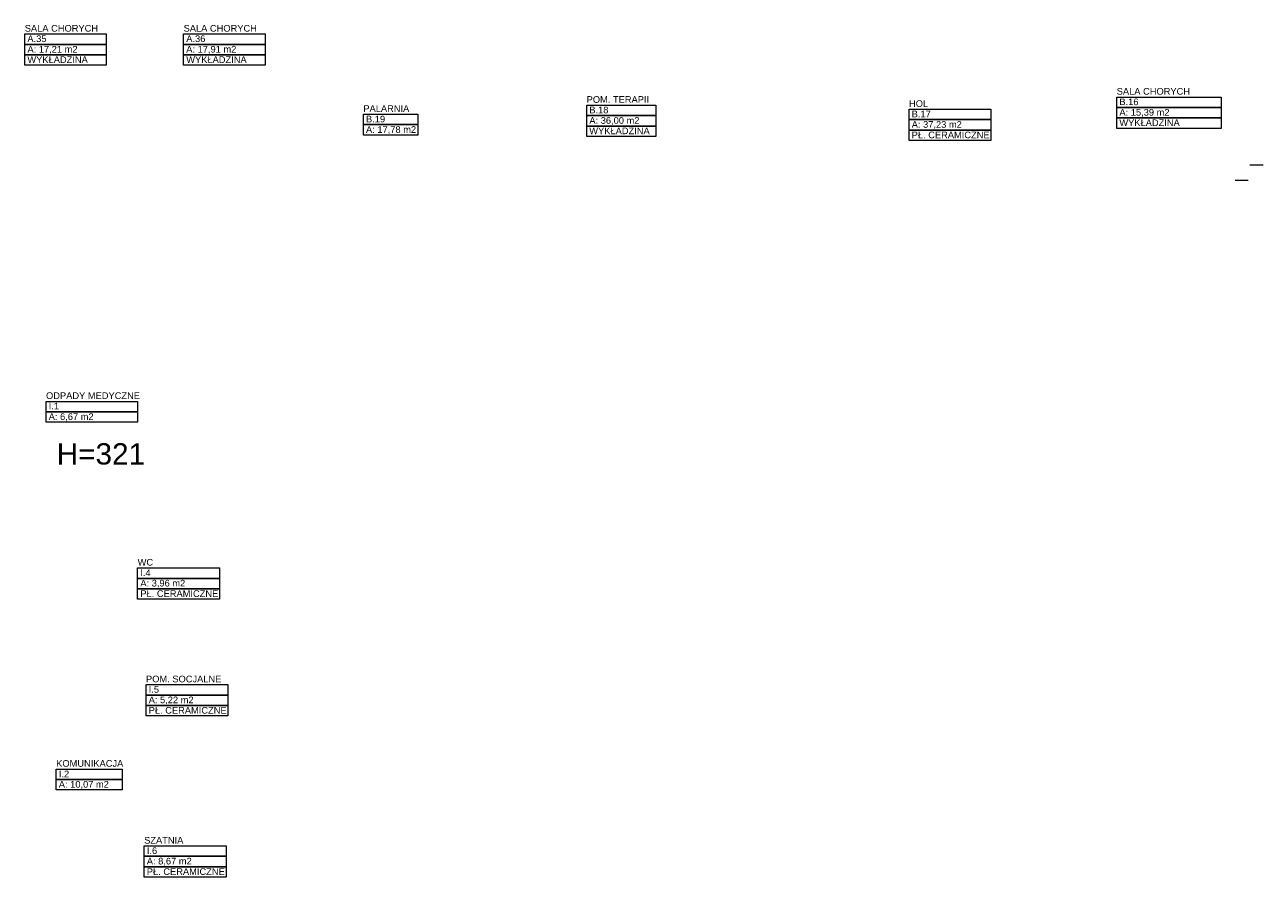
# Model space of a CAD drawing. Header units: millimetres. Extents: x 12683 to 90307, y 30842 to 62253.
# Tile 9 of 152: x 14795 to 17122, y 39833 to 41436. Entities that reach past the tile are written whole.
import ezdxf
from ezdxf.enums import TextEntityAlignment as Align

# ---------------------------------------------------------------- set-up
doc = ezdxf.new("R2010")
doc.units = ezdxf.units.MM
doc.header["$LTSCALE"] = 0.6
doc.layers.add('zzz_podklady_opisy', color=252, linetype='Continuous', lineweight=15)
doc.layers.add('zzzz_mapa', color=252, linetype='Continuous', lineweight=15)
doc.styles.add('GENERATED_STYLE_1', font='ARIAL.TTF')

# ---------------------------------------------------------------- blocks, each defined once
blk = doc.blocks.new('SALA CHORYCH    _A.35_40_2', base_point=(209457, -40843))
at = {"layer": 'zzzz_mapa', "linetype": 'Continuous'}
for p, q in [((208692, -40647), (210222, -40647)), ((208692, -40843), (208692, -40647)), ((210222, -40647), (210222, -40843)), ((210222, -40843), (208692, -40843)), ((208692, -40843), (210222, -40843)), ((208692, -41040), (208692, -40843)), ((210222, -40843), (210222, -41040)), ((210222, -41040), (208692, -41040)), ((208692, -41040), (210222, -41040)), ((208692, -41236), (208692, -41040)), ((210222, -41040), (210222, -41236)), ((210222, -41236), (208692, -41236))]:
    blk.add_line(p, q, dxfattribs=at)
at = {"linetype": 'Continuous', "flags": 1}
for tag in ['ROOM_AREA', 'ROOM_PERIM', 'ROOM_WALLS_SURF', 'ROOM_DOORS_SURF', 'ROOM_WINDS_SURF', 'ROOM_BASELEV', 'ROOM_HEIGHT', 'ROOM_NET_AREA', 'ROOM_REDUCED_AREA', 'ROOM_CALC_AREA', 'ROOM_VOLUME']:
    blk.add_attdef(tag, text='', height=2000, dxfattribs=at).set_placement((209457, -41877), align=Align.BOTTOM_LEFT)
at = {"layer": 'zzzz_mapa', "linetype": 'Continuous', "insert": (208742, -40872), "char_height": 125, "attachment_point": 1, "style": 'GENERATED_STYLE_1'}
blk.add_mtext('{A: 17,21 m2}', dxfattribs=at)
at = {"layer": 'zzzz_mapa', "style": 'GENERATED_STYLE_1'}
for tag, p in [('ROOM_NAME', (208692, -40641)), ('ROOM_NUMBER', (208742, -40838)), ('basec', (208742, -41230))]:
    blk.add_attdef(tag, text='', height=125, dxfattribs=at).set_placement(p, align=Align.BOTTOM_LEFT)
blk = doc.blocks.new('SALA CHORYCH    _A.36_41_2', base_point=(212442, -40843))
at = {"layer": 'zzzz_mapa', "linetype": 'Continuous'}
for p, q in [((211677, -40647), (213207, -40647)), ((211677, -40843), (211677, -40647)), ((213207, -40647), (213207, -40843)), ((213207, -40843), (211677, -40843)), ((211677, -40843), (213207, -40843)), ((211677, -41040), (211677, -40843)), ((213207, -40843), (213207, -41040)), ((213207, -41040), (211677, -41040)), ((211677, -41040), (213207, -41040)), ((211677, -41236), (211677, -41040)), ((213207, -41040), (213207, -41236)), ((213207, -41236), (211677, -41236))]:
    blk.add_line(p, q, dxfattribs=at)
at = {"linetype": 'Continuous', "flags": 1}
for tag in ['ROOM_AREA', 'ROOM_PERIM', 'ROOM_WALLS_SURF', 'ROOM_DOORS_SURF', 'ROOM_WINDS_SURF', 'ROOM_BASELEV', 'ROOM_HEIGHT', 'ROOM_NET_AREA', 'ROOM_REDUCED_AREA', 'ROOM_CALC_AREA', 'ROOM_VOLUME']:
    blk.add_attdef(tag, text='', height=2000, dxfattribs=at).set_placement((212442, -41877), align=Align.BOTTOM_LEFT)
at = {"layer": 'zzzz_mapa', "linetype": 'Continuous', "insert": (211727, -40872), "char_height": 125, "attachment_point": 1, "style": 'GENERATED_STYLE_1'}
blk.add_mtext('{A: 17,91 m2}', dxfattribs=at)
at = {"layer": 'zzzz_mapa', "style": 'GENERATED_STYLE_1'}
for tag, p in [('ROOM_NAME', (211677, -40641)), ('ROOM_NUMBER', (211727, -40838)), ('basec', (211727, -41230))]:
    blk.add_attdef(tag, text='', height=125, dxfattribs=at).set_placement(p, align=Align.BOTTOM_LEFT)
blk = doc.blocks.new('SALA CHORYCH             _B.16_59_2', base_point=(230193, -42029))
at = {"layer": 'zzzz_mapa', "linetype": 'Continuous'}
for p, q in [((229212, -41833), (231174, -41833)), ((229212, -42029), (229212, -41833)), ((231174, -41833), (231174, -42029)), ((231174, -42029), (229212, -42029)), ((229212, -42029), (231174, -42029)), ((229212, -42226), (229212, -42029)), ((231174, -42029), (231174, -42226)), ((231174, -42226), (229212, -42226)), ((229212, -42226), (231174, -42226)), ((229212, -42422), (229212, -42226)), ((231174, -42226), (231174, -42422)), ((231174, -42422), (229212, -42422))]:
    blk.add_line(p, q, dxfattribs=at)
at = {"linetype": 'Continuous', "flags": 1}
for tag in ['ROOM_AREA', 'ROOM_PERIM', 'ROOM_WALLS_SURF', 'ROOM_DOORS_SURF', 'ROOM_WINDS_SURF', 'ROOM_BASELEV', 'ROOM_HEIGHT', 'ROOM_NET_AREA', 'ROOM_REDUCED_AREA', 'ROOM_CALC_AREA', 'ROOM_VOLUME']:
    blk.add_attdef(tag, text='', height=2000, dxfattribs=at).set_placement((230193, -43062), align=Align.BOTTOM_LEFT)
at = {"layer": 'zzzz_mapa', "linetype": 'Continuous', "insert": (229262, -42058), "char_height": 125, "attachment_point": 1, "style": 'GENERATED_STYLE_1'}
blk.add_mtext('{A: 15,39 m2}', dxfattribs=at)
at = {"layer": 'zzzz_mapa', "style": 'GENERATED_STYLE_1'}
for tag, p in [('ROOM_NAME', (229212, -41827)), ('ROOM_NUMBER', (229262, -42023)), ('basec', (229262, -42416))]:
    blk.add_attdef(tag, text='', height=125, dxfattribs=at).set_placement(p, align=Align.BOTTOM_LEFT)
blk = doc.blocks.new('HOL           _B.17_60_2', base_point=(226077, -42259))
at = {"layer": 'zzzz_mapa', "linetype": 'Continuous'}
for p, q in [((225309, -42062), (226846, -42062)), ((225309, -42259), (225309, -42062)), ((226846, -42062), (226846, -42259)), ((226846, -42259), (225309, -42259)), ((225309, -42259), (226846, -42259)), ((225309, -42455), (225309, -42259)), ((226846, -42259), (226846, -42455)), ((226846, -42455), (225309, -42455)), ((225309, -42455), (226846, -42455)), ((225309, -42652), (225309, -42455)), ((226846, -42455), (226846, -42652)), ((226846, -42652), (225309, -42652))]:
    blk.add_line(p, q, dxfattribs=at)
at = {"linetype": 'Continuous', "flags": 1}
for tag in ['ROOM_AREA', 'ROOM_PERIM', 'ROOM_WALLS_SURF', 'ROOM_DOORS_SURF', 'ROOM_WINDS_SURF', 'ROOM_BASELEV', 'ROOM_HEIGHT', 'ROOM_NET_AREA', 'ROOM_REDUCED_AREA', 'ROOM_CALC_AREA', 'ROOM_VOLUME']:
    blk.add_attdef(tag, text='', height=2000, dxfattribs=at).set_placement((226077, -43292), align=Align.BOTTOM_LEFT)
at = {"layer": 'zzzz_mapa', "linetype": 'Continuous', "insert": (225359, -42287), "char_height": 125, "attachment_point": 1, "style": 'GENERATED_STYLE_1'}
blk.add_mtext('{A: 37,23 m2}', dxfattribs=at)
at = {"layer": 'zzzz_mapa', "style": 'GENERATED_STYLE_1'}
for tag, p in [('ROOM_NAME', (225309, -42056)), ('ROOM_NUMBER', (225359, -42253)), ('basec', (225359, -42646))]:
    blk.add_attdef(tag, text='', height=125, dxfattribs=at).set_placement(p, align=Align.BOTTOM_LEFT)
blk = doc.blocks.new('POM. TERAPII   _B.18_61_2', base_point=(219900, -42182))
at = {"layer": 'zzzz_mapa', "linetype": 'Continuous'}
for p, q in [((219251, -41986), (220550, -41986)), ((219251, -42182), (219251, -41986)), ((220550, -41986), (220550, -42182)), ((220550, -42182), (219251, -42182)), ((219251, -42182), (220550, -42182)), ((219251, -42379), (219251, -42182)), ((220550, -42182), (220550, -42379)), ((220550, -42379), (219251, -42379)), ((219251, -42379), (220550, -42379)), ((219251, -42575), (219251, -42379)), ((220550, -42575), (219251, -42575)), ((220550, -42379), (220550, -42575))]:
    blk.add_line(p, q, dxfattribs=at)
at = {"linetype": 'Continuous', "flags": 1}
for tag in ['ROOM_AREA', 'ROOM_PERIM', 'ROOM_WALLS_SURF', 'ROOM_DOORS_SURF', 'ROOM_WINDS_SURF', 'ROOM_BASELEV', 'ROOM_HEIGHT', 'ROOM_NET_AREA', 'ROOM_REDUCED_AREA', 'ROOM_CALC_AREA', 'ROOM_VOLUME']:
    blk.add_attdef(tag, text='', height=2000, dxfattribs=at).set_placement((219900, -43215), align=Align.BOTTOM_LEFT)
at = {"layer": 'zzzz_mapa', "linetype": 'Continuous', "insert": (219301, -42211), "char_height": 125, "attachment_point": 1, "style": 'GENERATED_STYLE_1'}
blk.add_mtext('{A: 36,00 m2}', dxfattribs=at)
at = {"layer": 'zzzz_mapa', "style": 'GENERATED_STYLE_1'}
for tag, p in [('ROOM_NAME', (219251, -41980)), ('ROOM_NUMBER', (219301, -42176)), ('basec', (219301, -42569))]:
    blk.add_attdef(tag, text='', height=125, dxfattribs=at).set_placement(p, align=Align.BOTTOM_LEFT)
blk = doc.blocks.new('PALARNIA  _B.19_62_2', base_point=(215567, -42255))
at = {"layer": 'zzzz_mapa', "linetype": 'Continuous'}
for p, q in [((215055, -42157), (216079, -42157)), ((215055, -42353), (215055, -42157)), ((216079, -42353), (215055, -42353)), ((215055, -42353), (216079, -42353)), ((215055, -42549), (215055, -42353)), ((216079, -42157), (216079, -42353)), ((216079, -42353), (216079, -42549)), ((216079, -42549), (215055, -42549))]:
    blk.add_line(p, q, dxfattribs=at)
at = {"linetype": 'Continuous', "flags": 1}
for tag in ['ROOM_AREA', 'ROOM_PERIM', 'ROOM_WALLS_SURF', 'ROOM_DOORS_SURF', 'ROOM_WINDS_SURF', 'ROOM_BASELEV', 'ROOM_HEIGHT', 'ROOM_NET_AREA', 'ROOM_REDUCED_AREA', 'ROOM_CALC_AREA', 'ROOM_VOLUME']:
    blk.add_attdef(tag, text='', height=2000, dxfattribs=at).set_placement((215567, -43288), align=Align.BOTTOM_LEFT)
at = {"layer": 'zzzz_mapa', "linetype": 'Continuous', "insert": (215105, -42382), "char_height": 125, "attachment_point": 1, "style": 'GENERATED_STYLE_1'}
blk.add_mtext('{A: 17,78 m2}', dxfattribs=at)
at = {"layer": 'zzzz_mapa', "style": 'GENERATED_STYLE_1'}
for tag, p in [('ROOM_NAME', (215055, -42151)), ('ROOM_NUMBER', (215105, -42347))]:
    blk.add_attdef(tag, text='', height=125, dxfattribs=at).set_placement(p, align=Align.BOTTOM_LEFT)
blk = doc.blocks.new('ODPADY MEDYCZNE_I.1_54_2', base_point=(209950, -47651))
at = {"layer": 'zzzz_mapa', "linetype": 'Continuous'}
for p, q in [((209092, -47553), (210808, -47553)), ((209092, -47749), (209092, -47553)), ((210808, -47553), (210808, -47749)), ((210808, -47749), (209092, -47749)), ((209092, -47749), (210808, -47749)), ((209092, -47946), (209092, -47749)), ((210808, -47749), (210808, -47946)), ((210808, -47946), (209092, -47946))]:
    blk.add_line(p, q, dxfattribs=at)
at = {"linetype": 'Continuous', "flags": 1}
for tag in ['ROOM_AREA', 'ROOM_PERIM', 'ROOM_WALLS_SURF', 'ROOM_DOORS_SURF', 'ROOM_WINDS_SURF', 'ROOM_BASELEV', 'ROOM_HEIGHT', 'ROOM_NET_AREA', 'ROOM_REDUCED_AREA', 'ROOM_CALC_AREA', 'ROOM_VOLUME']:
    blk.add_attdef(tag, text='', height=2000, dxfattribs=at).set_placement((209950, -48684), align=Align.BOTTOM_LEFT)
at = {"layer": 'zzzz_mapa', "linetype": 'Continuous', "insert": (209142, -47778), "char_height": 125, "attachment_point": 1, "style": 'GENERATED_STYLE_1'}
blk.add_mtext('{A: 6,67 m2}', dxfattribs=at)
at = {"layer": 'zzzz_mapa', "style": 'GENERATED_STYLE_1'}
for tag, p in [('ROOM_NAME', (209092, -47547)), ('ROOM_NUMBER', (209142, -47743))]:
    blk.add_attdef(tag, text='', height=125, dxfattribs=at).set_placement(p, align=Align.BOTTOM_LEFT)
blk = doc.blocks.new('KOMUNIKACJA_I.2_53_2', base_point=(209901, -54564))
at = {"layer": 'zzzz_mapa', "linetype": 'Continuous'}
for p, q in [((209282, -54465), (210520, -54465)), ((209282, -54662), (209282, -54465)), ((210520, -54662), (209282, -54662)), ((209282, -54662), (210520, -54662)), ((209282, -54858), (209282, -54662)), ((210520, -54465), (210520, -54662)), ((210520, -54662), (210520, -54858)), ((210520, -54858), (209282, -54858))]:
    blk.add_line(p, q, dxfattribs=at)
at = {"linetype": 'Continuous', "flags": 1}
for tag in ['ROOM_AREA', 'ROOM_PERIM', 'ROOM_WALLS_SURF', 'ROOM_DOORS_SURF', 'ROOM_WINDS_SURF', 'ROOM_BASELEV', 'ROOM_HEIGHT', 'ROOM_NET_AREA', 'ROOM_REDUCED_AREA', 'ROOM_CALC_AREA', 'ROOM_VOLUME']:
    blk.add_attdef(tag, text='', height=2000, dxfattribs=at).set_placement((209901, -55597), align=Align.BOTTOM_LEFT)
at = {"layer": 'zzzz_mapa', "linetype": 'Continuous', "insert": (209332, -54690), "char_height": 125, "attachment_point": 1, "style": 'GENERATED_STYLE_1'}
blk.add_mtext('{A: 10,07 m2}', dxfattribs=at)
at = {"layer": 'zzzz_mapa', "style": 'GENERATED_STYLE_1'}
for tag, p in [('ROOM_NAME', (209282, -54460)), ('ROOM_NUMBER', (209332, -54656))]:
    blk.add_attdef(tag, text='', height=125, dxfattribs=at).set_placement(p, align=Align.BOTTOM_LEFT)
blk = doc.blocks.new('WC_I.4_9_2', base_point=(211583, -50881))
at = {"layer": 'zzzz_mapa', "linetype": 'Continuous'}
for p, q in [((210814, -50684), (212351, -50684)), ((210814, -50881), (210814, -50684)), ((212351, -50684), (212351, -50881)), ((212351, -50881), (210814, -50881)), ((210814, -50881), (212351, -50881)), ((210814, -51077), (210814, -50881)), ((212351, -50881), (212351, -51077)), ((212351, -51077), (210814, -51077)), ((210814, -51077), (212351, -51077)), ((210814, -51274), (210814, -51077)), ((212351, -51077), (212351, -51274)), ((212351, -51274), (210814, -51274))]:
    blk.add_line(p, q, dxfattribs=at)
at = {"linetype": 'Continuous', "flags": 1}
for tag in ['ROOM_AREA', 'ROOM_PERIM', 'ROOM_WALLS_SURF', 'ROOM_DOORS_SURF', 'ROOM_WINDS_SURF', 'ROOM_BASELEV', 'ROOM_HEIGHT', 'ROOM_NET_AREA', 'ROOM_REDUCED_AREA', 'ROOM_CALC_AREA', 'ROOM_VOLUME']:
    blk.add_attdef(tag, text='', height=2000, dxfattribs=at).set_placement((211583, -51914), align=Align.BOTTOM_LEFT)
at = {"layer": 'zzzz_mapa', "linetype": 'Continuous', "insert": (210864, -50909), "char_height": 125, "attachment_point": 1, "style": 'GENERATED_STYLE_1'}
blk.add_mtext('{A: 3,96 m2}', dxfattribs=at)
at = {"layer": 'zzzz_mapa', "style": 'GENERATED_STYLE_1'}
for tag, p in [('ROOM_NAME', (210814, -50679)), ('ROOM_NUMBER', (210864, -50875)), ('basec', (210864, -51268))]:
    blk.add_attdef(tag, text='', height=125, dxfattribs=at).set_placement(p, align=Align.BOTTOM_LEFT)
blk = doc.blocks.new('POM. SOCJALNE_I.5_7_2', base_point=(211740, -53075))
at = {"layer": 'zzzz_mapa', "linetype": 'Continuous'}
for p, q in [((210971, -52878), (212509, -52878)), ((210971, -53075), (210971, -52878)), ((212509, -52878), (212509, -53075)), ((212509, -53075), (210971, -53075)), ((210971, -53075), (212509, -53075)), ((210971, -53271), (210971, -53075)), ((212509, -53271), (210971, -53271)), ((210971, -53271), (212509, -53271)), ((210971, -53468), (210971, -53271)), ((212509, -53075), (212509, -53271)), ((212509, -53271), (212509, -53468)), ((212509, -53468), (210971, -53468))]:
    blk.add_line(p, q, dxfattribs=at)
at = {"linetype": 'Continuous', "flags": 1}
for tag in ['ROOM_AREA', 'ROOM_PERIM', 'ROOM_WALLS_SURF', 'ROOM_DOORS_SURF', 'ROOM_WINDS_SURF', 'ROOM_BASELEV', 'ROOM_HEIGHT', 'ROOM_NET_AREA', 'ROOM_REDUCED_AREA', 'ROOM_CALC_AREA', 'ROOM_VOLUME']:
    blk.add_attdef(tag, text='', height=2000, dxfattribs=at).set_placement((211740, -54108), align=Align.BOTTOM_LEFT)
at = {"layer": 'zzzz_mapa', "linetype": 'Continuous', "insert": (211021, -53103), "char_height": 125, "attachment_point": 1, "style": 'GENERATED_STYLE_1'}
blk.add_mtext('{A: 5,22 m2}', dxfattribs=at)
at = {"layer": 'zzzz_mapa', "style": 'GENERATED_STYLE_1'}
for tag, p in [('ROOM_NAME', (210971, -52872)), ('ROOM_NUMBER', (211021, -53069)), ('basec', (211021, -53462))]:
    blk.add_attdef(tag, text='', height=125, dxfattribs=at).set_placement(p, align=Align.BOTTOM_LEFT)
blk = doc.blocks.new('SZATNIA_I.6_2_2', base_point=(211704, -56106))
at = {"layer": 'zzzz_mapa', "linetype": 'Continuous'}
for p, q in [((210935, -55909), (212473, -55909)), ((210935, -56106), (210935, -55909)), ((212473, -55909), (212473, -56106)), ((212473, -56106), (210935, -56106)), ((210935, -56106), (212473, -56106)), ((210935, -56302), (210935, -56106)), ((212473, -56302), (210935, -56302)), ((210935, -56302), (212473, -56302)), ((210935, -56499), (210935, -56302)), ((212473, -56106), (212473, -56302)), ((212473, -56302), (212473, -56499)), ((212473, -56499), (210935, -56499))]:
    blk.add_line(p, q, dxfattribs=at)
at = {"linetype": 'Continuous', "flags": 1}
for tag in ['ROOM_AREA', 'ROOM_PERIM', 'ROOM_WALLS_SURF', 'ROOM_DOORS_SURF', 'ROOM_WINDS_SURF', 'ROOM_BASELEV', 'ROOM_HEIGHT', 'ROOM_NET_AREA', 'ROOM_REDUCED_AREA', 'ROOM_CALC_AREA', 'ROOM_VOLUME']:
    blk.add_attdef(tag, text='', height=2000, dxfattribs=at).set_placement((211704, -57139), align=Align.BOTTOM_LEFT)
at = {"layer": 'zzzz_mapa', "linetype": 'Continuous', "insert": (210985, -56134), "char_height": 125, "attachment_point": 1, "style": 'GENERATED_STYLE_1'}
blk.add_mtext('{A: 8,67 m2}', dxfattribs=at)
at = {"layer": 'zzzz_mapa', "style": 'GENERATED_STYLE_1'}
for tag, p in [('ROOM_NAME', (210935, -55903)), ('ROOM_NUMBER', (210985, -56100)), ('basec', (210985, -56493))]:
    blk.add_attdef(tag, text='', height=125, dxfattribs=at).set_placement(p, align=Align.BOTTOM_LEFT)
blk = doc.blocks.new('Ściana_579_2', base_point=(231435, -43396))
at = {"layer": 'zzzz_mapa', "linetype": 'Continuous'}
for p, q in [((231965, -43116), (231715, -43116)), ((231435, -43396), (231685, -43396))]:
    blk.add_line(p, q, dxfattribs=at)

msp = doc.modelspace()

# ---------------------------------------------------------------- block references
at = {"layer": 'zzz_podklady_opisy'}
ref = msp.add_blockref('SALA CHORYCH    _A.35_40_2', (14871.7, 41398.9), dxfattribs=dict(at, xscale=0.1, yscale=0.1, zscale=0.1))
ref.add_attrib('ROOM_NAME', 'SALA CHORYCH', dxfattribs={"layer": 'zzzz_mapa', "color": 5, "linetype": 'Continuous', "height": 12.5, "style": 'GENERATED_STYLE_1'}).set_placement((14795.1, 41419.1), align=Align.BOTTOM_LEFT)
ref.add_attrib('ROOM_NUMBER', 'A.35', dxfattribs={"layer": 'zzzz_mapa', "color": 5, "linetype": 'Continuous', "height": 12.5, "style": 'GENERATED_STYLE_1'}).set_placement((14800.1, 41399.5), align=Align.BOTTOM_LEFT)
ref.add_attrib('basec', 'WYKŁADZINA', dxfattribs={"layer": 'zzzz_mapa', "color": 5, "linetype": 'Continuous', "height": 12.5, "style": 'GENERATED_STYLE_1'}).set_placement((14800.1, 41360.2), align=Align.BOTTOM_LEFT)
ref = msp.add_blockref('SALA CHORYCH    _A.36_41_2', (15170.1, 41398.9), dxfattribs=dict(at, xscale=0.1, yscale=0.1, zscale=0.1))
ref.add_attrib('ROOM_NAME', 'SALA CHORYCH', dxfattribs={"layer": 'zzzz_mapa', "color": 5, "linetype": 'Continuous', "height": 12.5, "style": 'GENERATED_STYLE_1'}).set_placement((15093.6, 41419.1), align=Align.BOTTOM_LEFT)
ref.add_attrib('ROOM_NUMBER', 'A.36', dxfattribs={"layer": 'zzzz_mapa', "color": 5, "linetype": 'Continuous', "height": 12.5, "style": 'GENERATED_STYLE_1'}).set_placement((15098.6, 41399.5), align=Align.BOTTOM_LEFT)
ref.add_attrib('basec', 'WYKŁADZINA', dxfattribs={"layer": 'zzzz_mapa', "color": 5, "linetype": 'Continuous', "height": 12.5, "style": 'GENERATED_STYLE_1'}).set_placement((15098.6, 41360.2), align=Align.BOTTOM_LEFT)
ref = msp.add_blockref('SALA CHORYCH             _B.16_59_2', (16945.3, 41280.3), dxfattribs=dict(at, xscale=0.1, yscale=0.1, zscale=0.1))
ref.add_attrib('ROOM_NAME', 'SALA CHORYCH', dxfattribs={"layer": 'zzzz_mapa', "color": 5, "linetype": 'Continuous', "height": 12.5, "style": 'GENERATED_STYLE_1'}).set_placement((16847.1, 41300.6), align=Align.BOTTOM_LEFT)
ref.add_attrib('ROOM_NUMBER', 'B.16', dxfattribs={"layer": 'zzzz_mapa', "color": 5, "linetype": 'Continuous', "height": 12.5, "style": 'GENERATED_STYLE_1'}).set_placement((16852.1, 41280.9), align=Align.BOTTOM_LEFT)
ref.add_attrib('basec', 'WYKŁADZINA', dxfattribs={"layer": 'zzzz_mapa', "color": 5, "linetype": 'Continuous', "height": 12.5, "style": 'GENERATED_STYLE_1'}).set_placement((16852.1, 41241.6), align=Align.BOTTOM_LEFT)
ref = msp.add_blockref('POM. TERAPII   _B.18_61_2', (15916, 41265), dxfattribs=dict(at, xscale=0.1, yscale=0.1, zscale=0.1))
ref.add_attrib('ROOM_NAME', 'POM. TERAPII', dxfattribs={"layer": 'zzzz_mapa', "color": 5, "linetype": 'Continuous', "height": 12.5, "style": 'GENERATED_STYLE_1'}).set_placement((15851, 41285.3), align=Align.BOTTOM_LEFT)
ref.add_attrib('ROOM_NUMBER', 'B.18', dxfattribs={"layer": 'zzzz_mapa', "color": 5, "linetype": 'Continuous', "height": 12.5, "style": 'GENERATED_STYLE_1'}).set_placement((15856, 41265.6), align=Align.BOTTOM_LEFT)
ref.add_attrib('basec', 'WYKŁADZINA', dxfattribs={"layer": 'zzzz_mapa', "color": 5, "linetype": 'Continuous', "height": 12.5, "style": 'GENERATED_STYLE_1'}).set_placement((15856, 41226.3), align=Align.BOTTOM_LEFT)
ref = msp.add_blockref('HOL           _B.17_60_2', (16533.7, 41257.4), dxfattribs=dict(at, xscale=0.1, yscale=0.1, zscale=0.1))
ref.add_attrib('ROOM_NAME', 'HOL', dxfattribs={"layer": 'zzzz_mapa', "color": 5, "linetype": 'Continuous', "height": 12.5, "style": 'GENERATED_STYLE_1'}).set_placement((16456.8, 41277.6), align=Align.BOTTOM_LEFT)
ref.add_attrib('ROOM_NUMBER', 'B.17', dxfattribs={"layer": 'zzzz_mapa', "color": 5, "linetype": 'Continuous', "height": 12.5, "style": 'GENERATED_STYLE_1'}).set_placement((16461.8, 41258), align=Align.BOTTOM_LEFT)
ref.add_attrib('basec', 'PŁ. CERAMICZNE', dxfattribs={"layer": 'zzzz_mapa', "color": 5, "linetype": 'Continuous', "height": 12.5, "style": 'GENERATED_STYLE_1'}).set_placement((16461.8, 41218.7), align=Align.BOTTOM_LEFT)
ref = msp.add_blockref('PALARNIA  _B.19_62_2', (15482.6, 41257.8), dxfattribs=dict(at, xscale=0.1, yscale=0.1, zscale=0.1))
ref.add_attrib('ROOM_NAME', 'PALARNIA', dxfattribs={"layer": 'zzzz_mapa', "color": 5, "linetype": 'Continuous', "height": 12.5, "style": 'GENERATED_STYLE_1'}).set_placement((15431.4, 41268.2), align=Align.BOTTOM_LEFT)
ref.add_attrib('ROOM_NUMBER', 'B.19', dxfattribs={"layer": 'zzzz_mapa', "color": 5, "linetype": 'Continuous', "height": 12.5, "style": 'GENERATED_STYLE_1'}).set_placement((15436.4, 41248.5), align=Align.BOTTOM_LEFT)
at = {"layer": 'zzz_podklady_opisy', "xscale": 0.1, "yscale": 0.1, "zscale": 0.1}
msp.add_blockref('Ściana_579_2', (17069.4, 41143.7), dxfattribs=at)
at = {"layer": 'zzz_podklady_opisy'}
ref = msp.add_blockref('ODPADY MEDYCZNE_I.1_54_2', (14920.9, 40718.1), dxfattribs=dict(at, xscale=0.1, yscale=0.1, zscale=0.1))
ref.add_attrib('ROOM_NAME', 'ODPADY MEDYCZNE', dxfattribs={"layer": 'zzzz_mapa', "color": 5, "linetype": 'Continuous', "height": 12.5, "style": 'GENERATED_STYLE_1'}).set_placement((14835.1, 40728.6), align=Align.BOTTOM_LEFT)
ref.add_attrib('ROOM_NUMBER', 'I.1', dxfattribs={"layer": 'zzzz_mapa', "color": 5, "linetype": 'Continuous', "height": 12.5, "style": 'GENERATED_STYLE_1'}).set_placement((14840.1, 40708.9), align=Align.BOTTOM_LEFT)
ref = msp.add_blockref('WC_I.4_9_2', (15084.2, 40395.2), dxfattribs=dict(at, xscale=0.1, yscale=0.1, zscale=0.1))
ref.add_attrib('ROOM_NAME', 'WC', dxfattribs={"layer": 'zzzz_mapa', "color": 5, "linetype": 'Continuous', "height": 12.5, "style": 'GENERATED_STYLE_1'}).set_placement((15007.3, 40415.4), align=Align.BOTTOM_LEFT)
ref.add_attrib('ROOM_NUMBER', 'I.4', dxfattribs={"layer": 'zzzz_mapa', "color": 5, "linetype": 'Continuous', "height": 12.5, "style": 'GENERATED_STYLE_1'}).set_placement((15012.3, 40395.7), align=Align.BOTTOM_LEFT)
ref.add_attrib('basec', 'PŁ. CERAMICZNE', dxfattribs={"layer": 'zzzz_mapa', "color": 5, "linetype": 'Continuous', "height": 12.5, "style": 'GENERATED_STYLE_1'}).set_placement((15012.3, 40356.5), align=Align.BOTTOM_LEFT)
ref = msp.add_blockref('POM. SOCJALNE_I.5_7_2', (15099.9, 40175.8), dxfattribs=dict(at, xscale=0.1, yscale=0.1, zscale=0.1))
ref.add_attrib('ROOM_NAME', 'POM. SOCJALNE', dxfattribs={"layer": 'zzzz_mapa', "color": 5, "linetype": 'Continuous', "height": 12.5, "style": 'GENERATED_STYLE_1'}).set_placement((15023, 40196), align=Align.BOTTOM_LEFT)
ref.add_attrib('ROOM_NUMBER', 'I.5', dxfattribs={"layer": 'zzzz_mapa', "color": 5, "linetype": 'Continuous', "height": 12.5, "style": 'GENERATED_STYLE_1'}).set_placement((15028, 40176.4), align=Align.BOTTOM_LEFT)
ref.add_attrib('basec', 'PŁ. CERAMICZNE', dxfattribs={"layer": 'zzzz_mapa', "color": 5, "linetype": 'Continuous', "height": 12.5, "style": 'GENERATED_STYLE_1'}).set_placement((15028, 40137.1), align=Align.BOTTOM_LEFT)
ref = msp.add_blockref('KOMUNIKACJA_I.2_53_2', (14916, 40026.9), dxfattribs=dict(at, xscale=0.1, yscale=0.1, zscale=0.1))
ref.add_attrib('ROOM_NAME', 'KOMUNIKACJA', dxfattribs={"layer": 'zzzz_mapa', "color": 5, "linetype": 'Continuous', "height": 12.5, "style": 'GENERATED_STYLE_1'}).set_placement((14854.2, 40037.3), align=Align.BOTTOM_LEFT)
ref.add_attrib('ROOM_NUMBER', 'I.2', dxfattribs={"layer": 'zzzz_mapa', "color": 5, "linetype": 'Continuous', "height": 12.5, "style": 'GENERATED_STYLE_1'}).set_placement((14859.2, 40017.6), align=Align.BOTTOM_LEFT)
ref = msp.add_blockref('SZATNIA_I.6_2_2', (15096.4, 39872.7), dxfattribs=dict(at, xscale=0.1, yscale=0.1, zscale=0.1))
ref.add_attrib('ROOM_NAME', 'SZATNIA', dxfattribs={"layer": 'zzzz_mapa', "color": 5, "linetype": 'Continuous', "height": 12.5, "style": 'GENERATED_STYLE_1'}).set_placement((15019.5, 39892.9), align=Align.BOTTOM_LEFT)
ref.add_attrib('ROOM_NUMBER', 'I.6', dxfattribs={"layer": 'zzzz_mapa', "color": 5, "linetype": 'Continuous', "height": 12.5, "style": 'GENERATED_STYLE_1'}).set_placement((15024.5, 39873.3), align=Align.BOTTOM_LEFT)
ref.add_attrib('basec', 'PŁ. CERAMICZNE', dxfattribs={"layer": 'zzzz_mapa', "color": 5, "linetype": 'Continuous', "height": 12.5, "style": 'GENERATED_STYLE_1'}).set_placement((15024.5, 39834), align=Align.BOTTOM_LEFT)

# ---------------------------------------------------------------- texts
at = {"layer": 'zzz_podklady_opisy', "insert": (14938.2, 40628.9), "char_height": 40, "attachment_point": 5, "style": 'GENERATED_STYLE_1'}
msp.add_mtext('{H=321}', dxfattribs=at)

doc.saveas('drawing.dxf')
